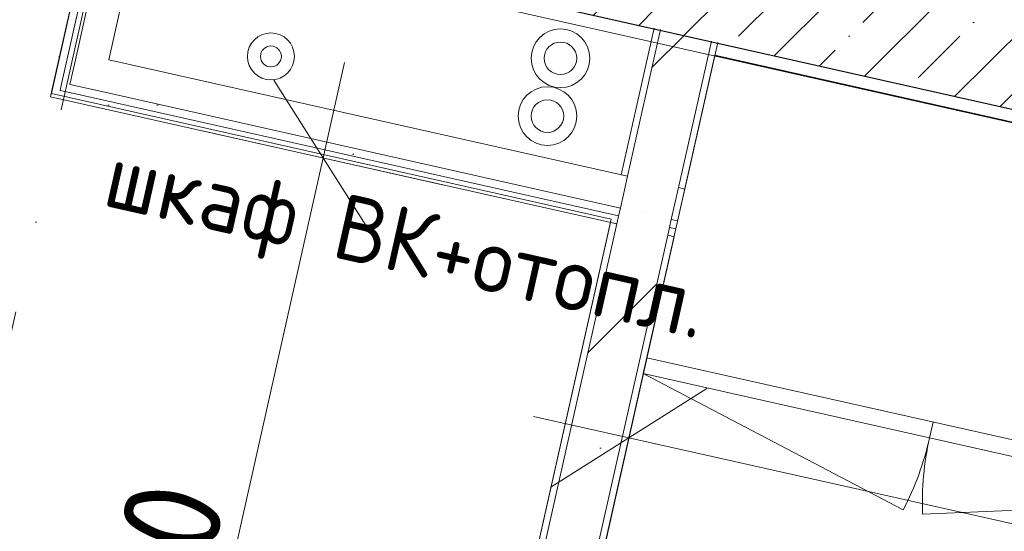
# Model space of a CAD drawing. Header units: millimetres. Extents: x -7218511 to -6645009, y 6003432 to 6221853.
# Tile 99 of 147: x -7169027 to -7167516, y 6142024 to 6142809. Entities that reach past the tile are written whole.
import ezdxf
from ezdxf.enums import TextEntityAlignment as Align

# ---------------------------------------------------------------- set-up
doc = ezdxf.new("R2010")
doc.units = ezdxf.units.MM
doc.header["$MEASUREMENT"] = 0
doc.linetypes.add('Штрихпунктирная', pattern=[670.277762, 352.777767, -176.388884, 0, -141.111112])
for name, color, linetype in [('S - МОП.АР', 7, 'Continuous'), ('АР-Стены_внутренние_пилоны.АР', 7, 'Continuous'), ('АР-Стены_Перегородки_шахты_.АР', 7, 'Continuous'), ('АР-Чертеж-Оси_Осевые размеры.АР', 7, 'Continuous'), ('АР-Чертеж-Размеры.АР', 7, 'Continuous')]:
    doc.layers.add(name, color=color, linetype=linetype)
for name, color, linetype, lineweight in [('АР-Мебель_Сантехника.АР_Ном._пера__101', 252, 'Continuous', 0), ('АР-Стены_внутренние_пилоны.АР_Ном._пера__1', 7, 'Continuous', 30), ('АР-Стены_Перегородки_шахты_.АР_Ном._пера__1', 7, 'Continuous', 0), ('АР-Чертеж-Оси_Осевые размеры.АР_Ном._пера__120', 7, 'Continuous', 0), ('АР-Чертеж-Размеры.АР_Ном._пера__1', 7, 'Continuous', 0), ('ИОС-Шахты и отверстия.АР_Ном._пера__1', 7, 'Continuous', 0)]:
    doc.layers.add(name, color=color, linetype=linetype, lineweight=lineweight)
doc.styles.add('РЎР“Р•РќР•Р\xa0Р\x98Р\xa0_РЎРўР\x98Р›Р¬_1', font='GOST_Common.ttf')
doc.styles.add('РЎР“Р•РќР•Р\xa0Р\x98Р\xa0_РЎРўР\x98Р›Р¬_4', font='GOTHIC.TTF')
doc.dimstyles.new('СГЕНЕРИР_СТИЛЬ__1', dxfattribs={"dimtxt": 150, "dimasz": 190, "dimexe": 0.18, "dimexo": 2000, "dimgap": 0, "dimtad": 1, "dimdec": 0, "dimzin": 0, "dimdsep": 46, "dimtxsty": 'РЎР“Р•РќР•Р\xa0Р\x98Р\xa0_РЎРўР\x98Р›Р¬_1', "dimblk": 'ARROWHEAD_6', "dimblk1": 'ARROWHEAD_6', "dimblk2": 'ARROWHEAD_6', "dimcen": 0.09, "dimclrd": 7, "dimclre": 7, "dimclrt": 7, "dimazin": 0, "dimtfac": 1, "dimtdec": 4, "dimtmove": 0, "dimatfit": 3, "dimfxl": 1, "dimtolj": 1, "dimtzin": 0, "dimarcsym": 0})
doc.dimstyles.new('СГЕНЕРИР_СТИЛЬ__10', dxfattribs={"dimtxt": 150, "dimasz": 190, "dimexe": 0.18, "dimexo": 0.0625, "dimgap": 0, "dimtad": 1, "dimdec": 0, "dimzin": 0, "dimdsep": 46, "dimtxsty": 'РЎР“Р•РќР•Р\xa0Р\x98Р\xa0_РЎРўР\x98Р›Р¬_1', "dimblk": 'ARROWHEAD_6', "dimblk1": 'ARROWHEAD_6', "dimblk2": 'ARROWHEAD_6', "dimcen": 0.09, "dimse1": 1, "dimse2": 1, "dimclrd": 7, "dimclre": 7, "dimclrt": 7, "dimazin": 0, "dimtfac": 1, "dimtdec": 4, "dimtmove": 2, "dimatfit": 3, "dimfxl": 1, "dimtolj": 1, "dimtzin": 0, "dimarcsym": 0})
doc.dimstyles.new('СГЕНЕРИР_СТИЛЬ__4', dxfattribs={"dimtxt": 150, "dimasz": 190, "dimexe": 0.18, "dimexo": 0.0625, "dimgap": 0, "dimtad": 1, "dimdec": 0, "dimzin": 0, "dimdsep": 46, "dimtxsty": 'РЎР“Р•РќР•Р\xa0Р\x98Р\xa0_РЎРўР\x98Р›Р¬_1', "dimblk": 'ARROWHEAD_6', "dimblk1": 'ARROWHEAD_6', "dimblk2": 'ARROWHEAD_6', "dimcen": 0.09, "dimse1": 1, "dimse2": 1, "dimclrd": 7, "dimclre": 7, "dimclrt": 7, "dimazin": 0, "dimtfac": 1, "dimtdec": 4, "dimtmove": 0, "dimatfit": 3, "dimfxl": 1, "dimtolj": 1, "dimtzin": 0, "dimarcsym": 0})
pattern_1 = [(0, (-6566190.34, 6562677.795), (0, 75), [0, -75])]
pattern_2 = [(45, (-6566190.34, 6562677.8), (-169.70563, 169.70563), []), (90, (-6566360.05, 6562847.5), (-216, 0), [0, -144, 0, -216]), (155, (-6566190.34, 6563017.2), (91.285545, 195.76248), [0, -105.6, 0, -182.4])]
pattern_3 = [(45, (-6566190.34, 6563027.8), (-111.369318, 111.369318), [0, -105, 0, -157.5]), (110, (-6565840.34, 6563027.8), (148.001588, 53.868173), [0, -77, 0, -133])]

# ---------------------------------------------------------------- blocks, each defined once
blk = doc.blocks.new('Стена_73_3', base_point=(-7168919.7, 6142728.8))
at = {"layer": 'АР-Стены_Перегородки_шахты_.АР', "linetype": 'Continuous', "lineweight": 0, "true_color": 0x000000}
h = blk.add_hatch(dxfattribs=at)
h.set_pattern_fill('ШТУКАТУРКА__ГИПС_03_0003', color=18, style=0, pattern_type=2)
h.set_pattern_definition(pattern_1)
h.paths.add_polyline_path([(-7168976.7, 6142703.2), (-7168979.5, 6142691), (-7168964.5, 6142700.4)])
h = blk.add_hatch(dxfattribs=at)
h.set_pattern_fill('ШТУКАТУРКА__ГИПС_03_0003', color=18, style=0, pattern_type=2)
h.set_pattern_definition(pattern_1)
h.paths.add_polyline_path([(-7168961.8, 6142712.6), (-7168964.5, 6142700.4), (-7168949.6, 6142709.9)])
h = blk.add_hatch(dxfattribs=at)
h.set_pattern_fill('ШТУКАТУРКА__ГИПС_03_0003', color=18, style=0, pattern_type=2)
h.set_pattern_definition(pattern_1)
h.paths.add_polyline_path([(-7168949.6, 6142709.9), (-7168964.5, 6142700.4), (-7168952.3, 6142697.7)])
h = blk.add_hatch(dxfattribs=at)
h.set_pattern_fill('ШТУКАТУРКА__ГИПС_03_0003', color=18, style=0, pattern_type=2)
h.set_pattern_definition(pattern_1)
h.paths.add_polyline_path([(-7168105.1, 6142520.2), (-7168949.6, 6142709.9), (-7168952.3, 6142697.7), (-7168107.9, 6142508)])
h = blk.add_hatch(dxfattribs=at)
h.set_pattern_fill('ШТУКАТУРКА__ГИПС_03_0003', color=18, style=0, pattern_type=2)
h.set_pattern_definition(pattern_1)
h.paths.add_polyline_path([(-7168964.5, 6142700.4), (-7168979.5, 6142691), (-7168967.3, 6142688.2)])
h = blk.add_hatch(dxfattribs=at)
h.set_pattern_fill('ШТУКАТУРКА__ГИПС_03_0003', color=18, style=0, pattern_type=2)
h.set_pattern_definition(pattern_1)
h.paths.add_polyline_path([(-7168107.9, 6142508), (-7168964.5, 6142700.4), (-7168967.3, 6142688.2), (-7168110.6, 6142495.8)])
h = blk.add_hatch(dxfattribs=at)
h.set_pattern_fill('ШТУКАТУРКА__ГИПС_03_0003', color=18, style=0, pattern_type=2)
h.set_pattern_definition(pattern_1)
h.paths.add_polyline_path([(-7168029.8, 6142490.5), (-7168020.1, 6142488.3), (-7168017.3, 6142500.5), (-7168027.1, 6142502.7)])
h = blk.add_hatch(dxfattribs=at)
h.set_pattern_fill('ШТУКАТУРКА__ГИПС_03_0003', color=18, style=0, pattern_type=2)
h.set_pattern_definition(pattern_1)
h.paths.add_polyline_path([(-7168032.6, 6142478.3), (-7168022.8, 6142476.1), (-7168020.1, 6142488.3), (-7168029.8, 6142490.5)])
at = {"layer": 'АР-Стены_Перегородки_шахты_.АР_Ном._пера__1', "color": 7, "linetype": 'Continuous', "lineweight": 0}
for p, q in [((-7168938.6, 6142758.7), (-7168949.6, 6142709.9)), ((-7168949.6, 6142709.9), (-7168900.8, 6142698.9)), ((-7168964.5, 6142700.4), (-7168952.3, 6142697.7)), ((-7168952.3, 6142697.7), (-7168107.9, 6142508)), ((-7168900.8, 6142698.9), (-7168105.1, 6142520.2)), ((-7168027.1, 6142502.7), (-7168017.3, 6142500.5)), ((-7168029.8, 6142490.5), (-7168020.1, 6142488.3))]:
    blk.add_line(p, q, dxfattribs=at)
at = {"layer": 'АР-Стены_Перегородки_шахты_.АР_Ном._пера__1', "color": 7, "linetype": 'Continuous', "lineweight": 15}
for p, q in [((-7168094.2, 6142569), (-7168105.1, 6142520.2)), ((-7168027.1, 6142502.7), (-7168016.1, 6142551.5)), ((-7168107.9, 6142508), (-7168110.6, 6142495.8)), ((-7168105.1, 6142520.2), (-7168107.9, 6142508)), ((-7168029.8, 6142490.5), (-7168027.1, 6142502.7)), ((-7168032.6, 6142478.3), (-7168029.8, 6142490.5))]:
    blk.add_line(p, q, dxfattribs=at)
at = {"layer": 'АР-Стены_Перегородки_шахты_.АР_Ном._пера__1', "color": 7, "linetype": 'Continuous', "lineweight": 0, "flags": 128}
for points in [[(-7168094.2, 6142569), (-7168889.9, 6142747.7)], [(-7168979.5, 6142691), (-7168976.7, 6142703.2)], [(-7168979.5, 6142691), (-7168110.6, 6142495.8)], [(-7168006.4, 6142549.3), (-7168016.1, 6142551.5)], [(-7168032.6, 6142478.3), (-7168022.8, 6142476.1)]]:
    blk.add_lwpolyline(points, dxfattribs=at)
blk = doc.blocks.new('Стена_74_3', base_point=(-7168863.8, 6142977.6))
at = {"layer": 'АР-Стены_Перегородки_шахты_.АР', "linetype": 'Continuous', "lineweight": 0, "true_color": 0x000000}
h = blk.add_hatch(dxfattribs=at)
h.set_pattern_fill('ШТУКАТУРКА__ГИПС_03_0003', color=18, style=0, pattern_type=2)
h.set_pattern_definition(pattern_1)
h.paths.add_polyline_path([(-7168964.5, 6142700.4), (-7168900.4, 6142985.8), (-7168912.6, 6142988.6), (-7168976.7, 6142703.2)])
h = blk.add_hatch(dxfattribs=at)
h.set_pattern_fill('ШТУКАТУРКА__ГИПС_03_0003', color=18, style=0, pattern_type=2)
h.set_pattern_definition(pattern_1)
h.paths.add_polyline_path([(-7168900.4, 6142985.8), (-7168961.8, 6142712.6), (-7168949.6, 6142709.9), (-7168888.2, 6142983.1)])
at = {"layer": 'АР-Стены_Перегородки_шахты_.АР_Ном._пера__1', "color": 7, "linetype": 'Continuous', "lineweight": 0}
for p, q in [((-7168900.4, 6142985.8), (-7168961.8, 6142712.6)), ((-7168888.2, 6142983.1), (-7168938.6, 6142758.7)), ((-7168938.6, 6142758.7), (-7168949.6, 6142709.9)), ((-7168961.8, 6142712.6), (-7168964.5, 6142700.4))]:
    blk.add_line(p, q, dxfattribs=at)
at = {"layer": 'АР-Стены_Перегородки_шахты_.АР_Ном._пера__1', "color": 7, "linetype": 'Continuous', "lineweight": 0, "flags": 128}
for points in [[(-7168912.6, 6142988.6), (-7168976.7, 6142703.2)], [(-7168889.9, 6142747.7), (-7168839.5, 6142972.1)]]:
    blk.add_lwpolyline(points, dxfattribs=at)
blk = doc.blocks.new('Стена_108_3', base_point=(-7168417.7, 6140945.9))
at = {"layer": 'АР-Стены_внутренние_пилоны.АР', "linetype": 'Continuous', "lineweight": 0, "true_color": 0x000000}
h = blk.add_hatch(dxfattribs=at)
h.set_pattern_fill('ШТУКАТУРКА__ГИПС_01_0003', color=18, style=0, pattern_type=2)
h.set_pattern_definition(pattern_3)
h.paths.add_polyline_path([(-7168053.4, 6142796.1), (-7168103.9, 6142571.2), (-7168094.2, 6142569), (-7168043.7, 6142793.9)])
h = blk.add_hatch(dxfattribs=at)
h.set_pattern_fill('БУТ__50__0003', color=18, style=0, pattern_type=2)
h.set_pattern_definition(pattern_2)
h.paths.add_polyline_path([(-7168043.7, 6142793.9), (-7168094.2, 6142569), (-7168016.1, 6142551.5), (-7167965.6, 6142776.4)])
h = blk.add_hatch(dxfattribs=at)
h.set_pattern_fill('ШТУКАТУРКА__ГИПС_01_0003', color=18, style=0, pattern_type=2)
h.set_pattern_definition(pattern_3)
h.paths.add_polyline_path([(-7168006.4, 6142549.3), (-7167955.9, 6142774.2), (-7167965.6, 6142776.4), (-7168016.1, 6142551.5)])
h = blk.add_hatch(dxfattribs=at)
h.set_pattern_fill('БУТ__50__0003', color=18, style=0, pattern_type=2)
h.set_pattern_definition(pattern_2)
h.paths.add_polyline_path([(-7168016.1, 6142551.5), (-7168094.2, 6142569), (-7168105.1, 6142520.2), (-7168027.1, 6142502.7)])
h = blk.add_hatch(dxfattribs=at)
h.set_pattern_fill('БУТ__50__0003', color=18, style=0, pattern_type=2)
h.set_pattern_definition(pattern_2)
h.paths.add_polyline_path([(-7168029.8, 6142490.5), (-7168107.9, 6142508), (-7168110.6, 6142495.8), (-7168032.6, 6142478.3)])
h = blk.add_hatch(dxfattribs=at)
h.set_pattern_fill('БУТ__50__0003', color=18, style=0, pattern_type=2)
h.set_pattern_definition(pattern_2)
h.paths.add_polyline_path([(-7168027.1, 6142502.7), (-7168105.1, 6142520.2), (-7168107.9, 6142508), (-7168029.8, 6142490.5)])
h = blk.add_hatch(dxfattribs=at)
h.set_pattern_fill('ШТУКАТУРКА__ГИПС_01_0003', color=18, style=0, pattern_type=2)
h.set_pattern_definition(pattern_3)
h.paths.add_polyline_path([(-7168120.4, 6142498), (-7168255, 6141898.8), (-7168245.2, 6141896.6), (-7168110.6, 6142495.8)])
h = blk.add_hatch(dxfattribs=at)
h.set_pattern_fill('БУТ__50__0003', color=18, style=0, pattern_type=2)
h.set_pattern_definition(pattern_2)
h.paths.add_polyline_path([(-7168110.6, 6142495.8), (-7168245.2, 6141896.6), (-7168167.2, 6141879), (-7168032.6, 6142478.3)])
h = blk.add_hatch(dxfattribs=at)
h.set_pattern_fill('ШТУКАТУРКА__ГИПС_01_0003', color=18, style=0, pattern_type=2)
h.set_pattern_definition(pattern_3)
h.paths.add_polyline_path([(-7168167.2, 6141879), (-7168157.4, 6141876.9), (-7168022.8, 6142476.1), (-7168032.6, 6142478.3)])
at = {"layer": 'АР-Стены_внутренние_пилоны.АР_Ном._пера__1', "color": 7, "linetype": 'Continuous', "lineweight": 15}
for p, q in [((-7168043.7, 6142793.9), (-7168094.2, 6142569)), ((-7168016.1, 6142551.5), (-7167965.6, 6142776.4)), ((-7168110.6, 6142495.8), (-7168245.2, 6141896.6)), ((-7168167.2, 6141879), (-7168032.6, 6142478.3))]:
    blk.add_line(p, q, dxfattribs=at)
at = {"layer": 'АР-Стены_внутренние_пилоны.АР_Ном._пера__1', "color": 7, "linetype": 'Continuous', "lineweight": 0}
for p, q in [((-7168103.9, 6142571.2), (-7168094.2, 6142569)), ((-7168016.1, 6142551.5), (-7168006.4, 6142549.3)), ((-7168110.6, 6142495.8), (-7168120.4, 6142498)), ((-7168022.8, 6142476.1), (-7168032.6, 6142478.3))]:
    blk.add_line(p, q, dxfattribs=at)
at = {"layer": 'АР-Стены_внутренние_пилоны.АР_Ном._пера__1', "color": 7, "linetype": 'Continuous', "lineweight": 0, "flags": 128}
for points in [[(-7168053.4, 6142796.1), (-7168103.9, 6142571.2)], [(-7168006.4, 6142549.3), (-7167955.9, 6142774.2)], [(-7168120.4, 6142498), (-7168255, 6141898.8)], [(-7168157.4, 6141876.9), (-7168022.8, 6142476.1)]]:
    blk.add_lwpolyline(points, dxfattribs=at)
at = {"layer": 'АР-Стены_Перегородки_шахты_.АР_Ном._пера__1', "color": 7, "linetype": 'Continuous', "lineweight": 15}
for p, q in [((-7168094.2, 6142569), (-7168105.1, 6142520.2)), ((-7168027.1, 6142502.7), (-7168016.1, 6142551.5)), ((-7168107.9, 6142508), (-7168110.6, 6142495.8)), ((-7168105.1, 6142520.2), (-7168107.9, 6142508)), ((-7168029.8, 6142490.5), (-7168027.1, 6142502.7)), ((-7168032.6, 6142478.3), (-7168029.8, 6142490.5))]:
    blk.add_line(p, q, dxfattribs=at)
blk = doc.blocks.new('Стена_138_3', base_point=(-7168848.9, 6143178.9))
at = {"layer": 'АР-Стены_внутренние_пилоны.АР', "linetype": 'Continuous', "lineweight": 0, "true_color": 0x000000}
h = blk.add_hatch(dxfattribs=at)
h.set_pattern_fill('ЖЕЛЕЗОБЕТОН__PROJECT__0003', color=18, style=0, pattern_type=2)
h.set_pattern_definition([(45, (-6566190.34, 6562677.8), (-84.852814, 84.852814), []), (45, (-6566232.77, 6562720.22), (-84.852814, 84.852814), [90, -30, 0, -30])])
h.paths.add_polyline_path([(-7168653.7, 6143135), (-7168697.6, 6142939.9), (-7165751, 6142278.1), (-7165707.1, 6142473.3)])
h = blk.add_hatch(dxfattribs=at)
h.set_pattern_fill('ШТУКАТУРКА__ГИПС_01_0003', color=18, style=0, pattern_type=2)
h.set_pattern_definition(pattern_3)
h.paths.add_polyline_path([(-7168897.1, 6142964.2), (-7165755.3, 6142258.6), (-7165751, 6142278.1), (-7168892.7, 6142983.7)])
at = {"layer": 'АР-Стены_внутренние_пилоны.АР_Ном._пера__1', "color": 7, "linetype": 'Continuous', "lineweight": 30}
blk.add_line((-7168697.6, 6142939.9), (-7165751, 6142278.1), dxfattribs=at)
at = {"layer": 'АР-Стены_внутренние_пилоны.АР_Ном._пера__1', "color": 7, "linetype": 'Continuous', "lineweight": 0, "flags": 128}
blk.add_lwpolyline([(-7168916.6, 6142968.6), (-7165755.3, 6142258.6)], dxfattribs=at)
blk = doc.blocks.new('Стандартный Маркер Сетки[6]_3', base_point=(-7167491.3, 6149223.3))
at = {"layer": 'АР-Чертеж-Оси_Осевые размеры.АР_Ном._пера__120', "color": 7, "linetype": 'Штрихпунктирная', "lineweight": 0}
blk.add_line((-7167710.4, 6148247.6), (-7172273, 6127933.2), dxfattribs=at)
at = {"layer": 'АР-Чертеж-Оси_Осевые размеры.АР_Ном._пера__120', "color": 7, "lineweight": 0, "style": 'РЎР“Р•РќР•Р\xa0Р\x98Р\xa0_РЎРўР\x98Р›Р¬_4'}
blk.add_attdef('AC_MarkerText_1', text='', height=350, rotation=347.3417, dxfattribs=at).set_placement((-7172531.7, 6126650.8), align=Align.TOP_CENTER)
blk = doc.blocks.new('Шкаф Офисный 01 23[30]_3', base_point=(-7167191.9, 6142068.8))
at = {"layer": 'АР-Мебель_Сантехника.АР_Ном._пера__101', "color": 252, "linetype": 'Continuous', "lineweight": 0}
for p, q in [((-7167186.4, 6142093.2), (-7168064.5, 6142290.4)), ((-7168070, 6142266), (-7167671.4, 6142057.1)), ((-7167630.9, 6142167.4), (-7167625.5, 6142191.8)), ((-7167191.9, 6142068.8), (-7167186.4, 6142093.2)), ((-7167191.9, 6142068.8), (-7167641.5, 6142050.4))]:
    blk.add_line(p, q, dxfattribs=at)
at = {"layer": 'АР-Мебель_Сантехника.АР_Ном._пера__101', "color": 252, "linetype": 'Continuous', "lineweight": 0, "flags": 128}
blk.add_lwpolyline([(-7167191.9, 6142068.8), (-7168070, 6142266), (-7167960.4, 6142753.9), (-7167082.3, 6142556.6)], close=True, dxfattribs=at)
at = {"layer": 'АР-Мебель_Сантехника.АР_Ном._пера__101', "color": 252, "linetype": 'Continuous', "lineweight": 0}
for centre, start, end in [((-7168070, 6142266), 332.3419, 347.3419), ((-7167191.9, 6142068.8), 167.3419, 182.3419)]:
    blk.add_arc(centre, 450, start, end, dxfattribs=at)
blk = doc.blocks.new('Стандартный Маркер Сетки[35]_3', base_point=(-7167491.3, 6149223.3))
at = {"layer": 'АР-Чертеж-Оси_Осевые размеры.АР_Ном._пера__120', "color": 7, "linetype": 'Штрихпунктирная', "lineweight": 0}
blk.add_line((-7167710.4, 6148247.6), (-7172273, 6127933.2), dxfattribs=at)
at = {"layer": 'АР-Чертеж-Оси_Осевые размеры.АР_Ном._пера__120', "color": 7, "lineweight": 0, "style": 'РЎР“Р•РќР•Р\xa0Р\x98Р\xa0_РЎРўР\x98Р›Р¬_4'}
blk.add_attdef('AC_MarkerText_1', text='', height=350, rotation=347.3417, dxfattribs=at).set_placement((-7172531.7, 6126650.8), align=Align.TOP_CENTER)
blk = doc.blocks.new('*D598', base_point=(-6566190.3, 6562677.8))
at = {"layer": 'АР-Чертеж-Размеры.АР_Ном._пера__1', "color": 7, "linetype": 'Continuous', "lineweight": 0, "transparency": 16777216}
for p, q in [((-7168568.3, 6146574.6), (-7168535.4, 6146720.9)), ((-7168492.6, 6146455.1), (-7168643.9, 6146694)), ((-7168385.3, 6146533.5), (-7168751.2, 6146615.7)), ((-7169764.6, 6141247.9), (-7168568.3, 6146574.6)), ((-7169840.2, 6141367.4), (-7169688.9, 6141128.4)), ((-7169581.6, 6141206.8), (-7169947.5, 6141289)), ((-7169797.5, 6141101.6), (-7169764.6, 6141247.9))]:
    blk.add_line(p, q, dxfattribs=at)
at = {"layer": 'АР-Чертеж-Размеры.АР_Ном._пера__1', "color": 7, "lineweight": 0, "transparency": 16777216, "insert": (-7169346.1, 6143342.5), "char_height": 150, "attachment_point": 7, "rotation": 77.3417, "style": 'РЎР“Р•РќР•Р\xa0Р\x98Р\xa0_РЎРўР\x98Р›Р¬_1'}
blk.add_mtext('\\A1;{\\pql;\\fGOST Common|b0|i0|c204|p0;\\W1.000000;5 460}', dxfattribs=at)
blk = doc.blocks.new('ARROWHEAD_6')
at = {"color": 0, "linetype": 'Continuous', "lineweight": 0}
for p, q in [((-0.5, -0.5), (0.5, 0.5)), ((0, 0), (-1, 0))]:
    blk.add_line(p, q, dxfattribs=at)
blk = doc.blocks.new('*D621', base_point=(-6566190.3, 6562677.8))
at = {"layer": 'АР-Чертеж-Размеры.АР_Ном._пера__1', "color": 7, "linetype": 'Continuous', "lineweight": 0, "transparency": 16777216}
for p, q in [((-7168051, 6142350.6), (-7168133.2, 6141984.7)), ((-7167972.6, 6142243.3), (-7168211.6, 6142092)), ((-7168092.1, 6142167.6), (-7168238.5, 6142200.5)), ((-7165340.8, 6141549.7), (-7168092.1, 6142167.6)), ((-7165299.7, 6141732.6), (-7165381.9, 6141366.8)), ((-7165460.3, 6141474.1), (-7165221.4, 6141625.4)), ((-7165194.5, 6141516.8), (-7165340.8, 6141549.7))]:
    blk.add_line(p, q, dxfattribs=at)
at = {"layer": 'АР-Чертеж-Размеры.АР_Ном._пера__1', "color": 7, "lineweight": 0, "transparency": 16777216, "insert": (-7166942.5, 6141940.2), "char_height": 150, "attachment_point": 7, "rotation": 347.3417, "style": 'РЎР“Р•РќР•Р\xa0Р\x98Р\xa0_РЎРўР\x98Р›Р¬_1'}
blk.add_mtext('\\A1;{\\pql;\\fGOST Common|b0|i0|c204|p0;\\W1.000000;2\xa0820}', dxfattribs=at)
blk = doc.blocks.new('*D630', base_point=(-6566190.3, 6562677.8))
at = {"layer": 'АР-Чертеж-Размеры.АР_Ном._пера__1', "color": 7, "linetype": 'Continuous', "lineweight": 0, "transparency": 16777216}
for p, q in [((-7168561, 6142597), (-7168528.2, 6142743.3)), ((-7168485.4, 6142477.5), (-7168636.7, 6142716.5)), ((-7168378.1, 6142555.9), (-7168744, 6142638.1)), ((-7168907.2, 6141055.9), (-7168561, 6142597)), ((-7168982.8, 6141175.4), (-7168831.5, 6140936.4)), ((-7168724.2, 6141014.8), (-7169090.1, 6141097)), ((-7168940, 6140909.5), (-7168907.2, 6141055.9))]:
    blk.add_line(p, q, dxfattribs=at)
at = {"layer": 'АР-Чертеж-Размеры.АР_Ном._пера__1', "color": 7, "lineweight": 0, "transparency": 16777216, "insert": (-7168812.3, 6141615.1), "char_height": 150, "attachment_point": 7, "rotation": 77.3417, "style": 'РЎР“Р•РќР•Р\xa0Р\x98Р\xa0_РЎРўР\x98Р›Р¬_1'}
blk.add_mtext('\\A1;{\\pql;\\fGOST Common|b0|i0|c204|p0;\\W1.000000;1\xa0580}', dxfattribs=at)
blk = doc.blocks.new('*D668', base_point=(-6566190.3, 6562677.8))
at = {"layer": 'АР-Чертеж-Размеры.АР_Ном._пера__1', "color": 7, "linetype": 'Continuous', "lineweight": 0, "transparency": 16777216}
for p, q in [((-7167892, 6143788.5), (-7167974.2, 6143422.6)), ((-7167813.6, 6143681.2), (-7168052.6, 6143529.9)), ((-7167933.1, 6143605.5), (-7168079.5, 6143638.4)), ((-7165357.4, 6143027), (-7167933.1, 6143605.5)), ((-7165316.3, 6143210), (-7165415.9, 6142766.6)), ((-7165476.9, 6142951.4), (-7165238, 6143102.7)), ((-7165211.1, 6142994.2), (-7165357.4, 6143027))]:
    blk.add_line(p, q, dxfattribs=at)
at = {"layer": 'АР-Чертеж-Размеры.АР_Ном._пера__1', "color": 7, "lineweight": 0, "transparency": 16777216, "insert": (-7166878.8, 6143399.5), "char_height": 150, "attachment_point": 7, "rotation": 347.3417, "style": 'РЎР“Р•РќР•Р\xa0Р\x98Р\xa0_РЎРўР\x98Р›Р¬_1'}
blk.add_mtext('\\A1;{\\pql;\\fGOST Common|b0|i0|c204|p0;\\W1.000000;2\xa0640}', dxfattribs=at)

msp = doc.modelspace()

# ---------------------------------------------------------------- linework, layer by layer
at = {"layer": 'S - МОП.АР', "color": 254, "linetype": 'Continuous', "lineweight": 0, "true_color": 0xdadada, "flags": 128}
msp.add_lwpolyline([(-7170875.5, 6141497.4), (-7169325.2, 6141149.2), (-7168466.6, 6140956.4), (-7168119.3, 6142502.9), (-7168977.9, 6142695.7), (-7168582.9, 6144456.7), (-7168514.6, 6144441.3), (-7168061, 6146460.9), (-7171728.9, 6147284.7)], dxfattribs=at)
msp.add_lwpolyline([(-7168369.2, 6140935), (-7167861.2, 6140820.9), (-7168194.4, 6139337.4), (-7166906.6, 6139048.2), (-7166516.6, 6138960.6), (-7166222.1, 6140271.4), (-7166661.3, 6140368.6), (-7166520.7, 6140994.5), (-7165517.2, 6140769.1), (-7165210.1, 6142136.4), (-7167960.3, 6142754.5)], close=True, dxfattribs=at)
at = {"layer": 'ИОС-Шахты и отверстия.АР_Ном._пера__1', "color": 7, "linetype": 'Continuous', "lineweight": 0}
for centre, radius in [((-7168197.1, 6142749.9), 45), ((-7168641.2, 6142752.8), 36), ((-7168641.2, 6142752.8), 16), ((-7168197.1, 6142749.9), 25), ((-7168217, 6142661.3), 45), ((-7168217, 6142661.3), 25)]:
    msp.add_circle(centre, radius, dxfattribs=at)

# ---------------------------------------------------------------- block references
at = {"layer": 'АР-Мебель_Сантехника.АР_Ном._пера__101', "color": 252, "linetype": 'Continuous', "lineweight": 0}
msp.add_blockref('Шкаф Офисный 01 23[30]_3', (-7167191.9, 6142068.8), dxfattribs=at)
at = {"layer": 'АР-Стены_внутренние_пилоны.АР', "color": 7, "lineweight": 0}
for name, p in [('Стена_138_3', (-7168848.9, 6143178.9)), ('Стена_108_3', (-7168417.7, 6140945.9))]:
    msp.add_blockref(name, p, dxfattribs=at)
at = {"layer": 'АР-Стены_Перегородки_шахты_.АР', "color": 7, "lineweight": 0}
for name, p in [('Стена_74_3', (-7168863.8, 6142977.6)), ('Стена_73_3', (-7168919.7, 6142728.8))]:
    msp.add_blockref(name, p, dxfattribs=at)
at = {"layer": 'АР-Чертеж-Оси_Осевые размеры.АР', "color": 8, "linetype": 'Continuous', "lineweight": 15}
for name in ['Стандартный Маркер Сетки[6]_3', 'Стандартный Маркер Сетки[35]_3']:
    msp.add_blockref(name, (-7167491.3, 6149223.3), dxfattribs=at)

# ---------------------------------------------------------------- texts
at = {"layer": 'ИОС-Шахты и отверстия.АР_Ном._пера__1', "color": 7, "linetype": 'Continuous', "lineweight": 0, "insert": (-7168435.4, 6142457.6), "char_height": 100, "attachment_point": 5, "rotation": 347.3415, "style": 'РЎР“Р•РќР•Р\xa0Р\x98Р\xa0_РЎРўР\x98Р›Р¬_1'}
msp.add_mtext('\\A1;{\\pqc;\\fGOST Common|b0|i0|c204|p0;\\W1.000000;шкаф ВК+отопл.}', dxfattribs=at)

# ---------------------------------------------------------------- dimensions: what is measured, and where the dimension line sits
at = {"layer": 'АР-Чертеж-Размеры.АР', "color": 7, "linetype": 'Continuous', "lineweight": 0}
dim = msp.add_linear_dim(base=(-7168568.3, 6146574.6), p1=(-7169534.9, 6141196.3), p2=(-7169821.8, 6146856.1), angle=77.3417, text='5 460', dimstyle='СГЕНЕРИР_СТИЛЬ__10', dxfattribs=at)
dim.commit()
dim.dimension.update_dxf_attribs({"geometry": '*D598', "text_midpoint": (-7169362.9, 6143610), "dimtype": 160, "text_rotation": 77.3417})
for base, p1, p2, angle, dimstyle, picture, middle, turn in [((-7167933.1, 6143605.5), (-7165459.8, 6142571.4), (-7167936.8, 6143589.3), 167.3417, 'СГЕНЕРИР_СТИЛЬ__1', '*D668', (-7166611.3, 6143416.3), 347.3417), ((-7168561, 6142597), (-7168466.5, 6140956.9), (-7168979.5, 6142691), 77.3417, 'СГЕНЕРИР_СТИЛЬ__4', '*D630', (-7168829.1, 6141882.6), 77.3417), ((-7168092.1, 6142167.6), (-7165375, 6141397.5), (-7168162.4, 6141854.6), 167.3417, 'СГЕНЕРИР_СТИЛЬ__4', '*D621', (-7166675.1, 6141957), 347.3417)]:
    dim = msp.add_linear_dim(base=base, p1=p1, p2=p2, angle=angle, dimstyle=dimstyle, dxfattribs=at)
    dim.commit()
    dim.dimension.update_dxf_attribs({"geometry": picture, "text_midpoint": middle, "dimtype": 160, "text_rotation": turn})

doc.saveas('drawing.dxf')
